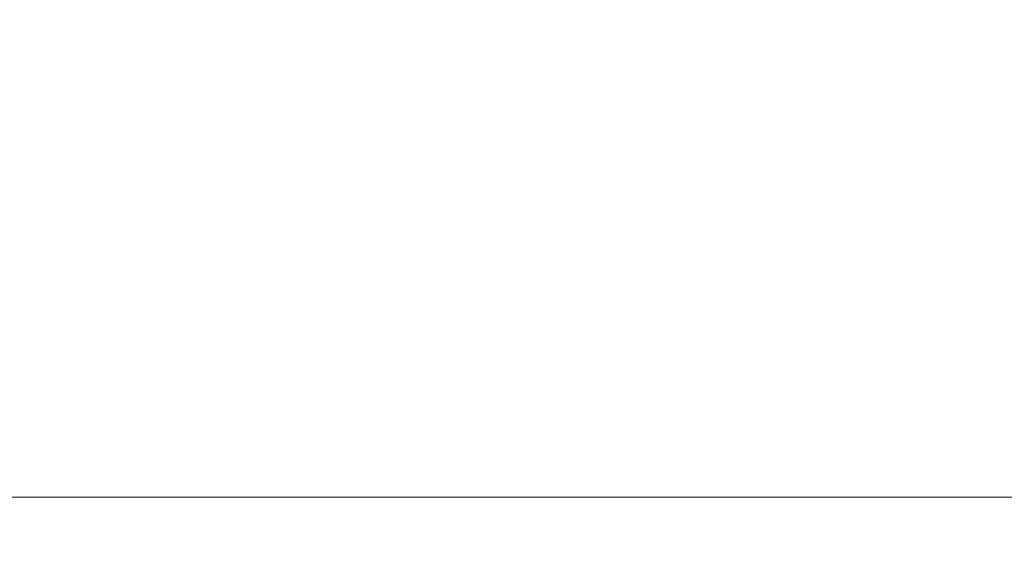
# Model space of a CAD drawing. Header units: millimetres. Extents: x -142 to 149, y -149 to 106.
# Tile 24 of 28: x 50 to 113, y -120 to -86. Entities that reach past the tile are written whole.
import ezdxf
from ezdxf.enums import TextEntityAlignment as Align

# ---------------------------------------------------------------- set-up
doc = ezdxf.new("R2010")
doc.units = ezdxf.units.MM
doc.layers.add('M-DIMENSION', color=7, linetype='Continuous', lineweight=15, true_color=0x6fc2b4)
doc.dimstyles.get("Standard").update_dxf_attribs({"dimtxt": 5, "dimasz": 5, "dimexe": 0.18, "dimexo": 0.0625, "dimgap": 1, "dimtad": 0, "dimtih": 1, "dimtoh": 1, "dimzin": 0, "dimdsep": 46, "dimcen": 0.09, "dimadec": 0, "dimazin": 0, "dimtfac": 1, "dimtdec": 4, "dimtofl": 0, "dimtmove": 0, "dimatfit": 3, "dimfxl": 1, "dimtolj": 1, "dimtzin": 0, "dimarcsym": 0})

# ---------------------------------------------------------------- blocks, each defined once
blk = doc.blocks.new('*D1')
at = {"layer": 'M-DIMENSION'}
for p, q in [((-120, -86.5), (-120, -120)), ((120, -86.5), (120, -120)), ((-120, -116), (-115, -114.6)), ((120, -116), (115, -114.6)), ((-120, -116), (120, -116)), ((-120, -116), (-115, -117.4)), ((120, -116), (115, -117.4))]:
    blk.add_line(p, q, dxfattribs=at)
blk.add_text('240', height=5, dxfattribs=at).set_placement((0, -113.5), align=Align.CENTER)

msp = doc.modelspace()

# ---------------------------------------------------------------- dimensions: what is measured, and where the dimension line sits
at = {"layer": 'M-DIMENSION'}
dim = msp.add_aligned_dim(p1=(-120, -85), p2=(120, -85), distance=-31, dimstyle='STANDARD', dxfattribs=at)
dim.commit()
dim.dimension.update_dxf_attribs({"geometry": '*D1', "text_midpoint": (0, -113.5)})

doc.saveas('drawing.dxf')
